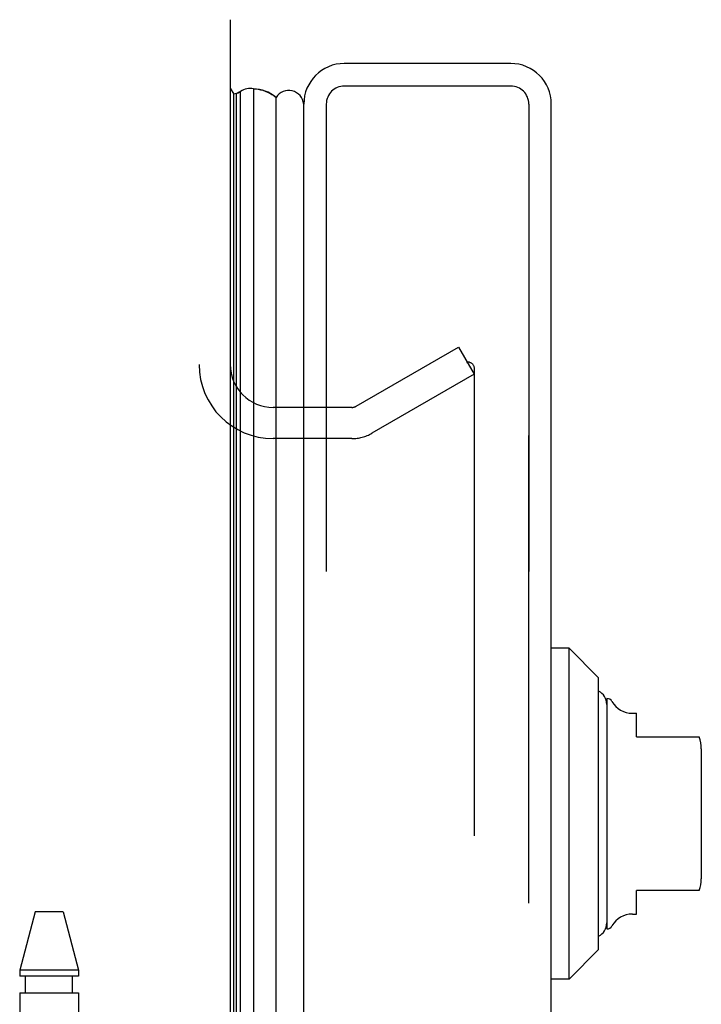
# Model space of a CAD drawing. Header units: inches. Extents: x 0 to 283, y 0 to 183.
# Tile 126 of 256: x 33.12 to 35.39, y 121.69 to 124.97. Entities that reach past the tile are written whole.
import ezdxf

# ---------------------------------------------------------------- set-up
doc = ezdxf.new("R2010")
doc.units = ezdxf.units.IN
doc.header["$LTSCALE"] = 15.583333
doc.header["$MEASUREMENT"] = 0
doc.linetypes.add('HIDDEN', pattern=[0.2, 0.1, -0.1])
doc.layers.get('0').update_dxf_attribs({"linetype": 'CONTINUOUS'})
for name, color, linetype in [('DEFAULT_2', 8, 'HIDDEN'), ('LEFTHAND_DOOR_ASSEMBLY', 7, 'CONTINUOUS'), ('RIGHTHAND_DOOR_ASSEMBLY', 7, 'CONTINUOUS')]:
    doc.layers.add(name, color=color, linetype=linetype)

msp = doc.modelspace()

# ---------------------------------------------------------------- linework, layer by layer
at = {"color": 3, "linetype": 'Continuous'}
msp.add_line((33.8227, 124.968), (33.8227, 53.176), dxfattribs=at)
at = {"layer": 'DEFAULT_2', "color": 8, "linetype": 'HIDDEN'}
for p, q in [((34.2428, 123.68), (34.5832, 123.8766)), ((34.5832, 123.8766), (34.6352, 123.7865)), ((34.6352, 123.8064), (34.6352, 54.3375)), ((34.6352, 123.7865), (34.2948, 123.5899)), ((34.2278, 123.676), (33.9652, 123.676)), ((34.2278, 123.572), (33.9652, 123.572))]:
    msp.add_line(p, q, dxfattribs=at)
for points in [[(34.6179, 123.8264), (34.6177, 123.8264), (34.6157, 123.8263), (34.6138, 123.8259), (34.612, 123.8252), (34.6101, 123.8243)], [(34.6216, 123.826), (34.6197, 123.8263), (34.6179, 123.8264)], [(34.6216, 123.826), (34.6235, 123.8254), (34.6253, 123.8245), (34.627, 123.8234), (34.6286, 123.8222), (34.6301, 123.8207), (34.6314, 123.819), (34.6325, 123.8171), (34.6335, 123.8152), (34.6342, 123.8131), (34.6348, 123.8109), (34.6351, 123.8087), (34.6352, 123.8064)]]:
    msp.add_lwpolyline(points, dxfattribs=at)
for centre, radius, start, end in [((33.9652, 123.8185), 0.2465, 180, 270), ((33.9652, 123.8185), 0.1425, 180, 270), ((34.2278, 123.706), 0.03, 270, 300), ((34.2278, 123.706), 0.134, 270, 300)]:
    msp.add_arc(centre, radius, start, end, dxfattribs=at)
at = {"layer": 'LEFTHAND_DOOR_ASSEMBLY', "color": 3, "linetype": 'Continuous'}
for p, q in [((34.7577, 124.822), (34.2027, 124.822)), ((34.0677, 53.457), (34.0677, 124.687)), ((34.8927, 53.457), (34.8927, 124.687))]:
    msp.add_line(p, q, dxfattribs=at)
at = {"layer": 'LEFTHAND_DOOR_ASSEMBLY', "color": 7, "linetype": 'Continuous'}
for p, q in [((33.8227, 124.7401), (33.8346, 124.7193)), ((33.8434, 124.7216), (33.8477, 124.724)), ((33.8434, 53.4223), (33.8434, 124.7216)), ((33.8477, 124.724), (33.8489, 124.7246)), ((33.8489, 124.7246), (33.8527, 124.7265)), ((33.8527, 124.7265), (33.857, 124.7284)), ((33.857, 53.4155), (33.857, 124.7284)), ((33.9004, 124.7374), (33.9004, 53.4066)), ((33.8346, 53.4247), (33.8346, 124.7193)), ((33.9686, 124.7143), (33.9756, 124.709)), ((33.9756, 53.435), (33.9756, 124.709)), ((34.9518, 122.8732), (34.8927, 122.8732)), ((34.9518, 121.7708), (34.9518, 122.8732)), ((35.0502, 122.7747), (34.9518, 122.8732)), ((35.0502, 121.8692), (35.0502, 122.7747)), ((35.0777, 122.7058), (35.0777, 121.9381)), ((35.163, 122.6566), (35.1762, 122.6566)), ((35.1762, 122.5779), (35.1762, 122.6566)), ((35.1762, 122.5779), (35.3859, 122.5779)), ((35.3927, 122.5385), (35.3927, 122.1054)), ((35.1762, 121.9873), (35.1762, 122.0661)), ((35.3859, 122.0661), (35.1762, 122.0661)), ((35.163, 121.9873), (35.1762, 121.9873)), ((35.0502, 121.8692), (34.9518, 121.7708)), ((34.9518, 121.7708), (34.8927, 121.7708))]:
    msp.add_line(p, q, dxfattribs=at)
at = {"layer": 'LEFTHAND_DOOR_ASSEMBLY', "color": 8, "linetype": 'HIDDEN'}
for p, q in [((34.7577, 124.747), (34.2027, 124.747)), ((34.1427, 124.687), (34.1427, 53.457)), ((34.8177, 53.457), (34.8177, 124.687)), ((33.1722, 121.995), (33.1207, 121.8009)), ((33.2652, 121.995), (33.1722, 121.995)), ((33.2652, 121.995), (33.3167, 121.8009)), ((33.1207, 121.8009), (33.1207, 121.78)), ((33.3167, 121.8009), (33.1207, 121.8009)), ((33.3167, 121.8009), (33.3167, 121.78)), ((33.3167, 121.78), (33.1207, 121.78)), ((33.1402, 121.725), (33.1402, 121.78)), ((33.2972, 121.725), (33.2972, 121.78)), ((33.1207, 121.725), (33.1207, 118.877)), ((33.1207, 121.725), (33.3167, 121.725)), ((33.3167, 121.725), (33.3167, 121.6464))]:
    msp.add_line(p, q, dxfattribs=at)
at = {"layer": 'LEFTHAND_DOOR_ASSEMBLY', "color": 7, "linetype": 'Continuous'}
msp.add_lwpolyline([(33.9004, 124.7374), (33.9082, 124.7371), (33.916, 124.7362), (33.9237, 124.7347), (33.9314, 124.7327), (33.9391, 124.7301), (33.9466, 124.727), (33.9541, 124.7233), (33.9614, 124.719), (33.9686, 124.7143)], dxfattribs=at)
at = {"layer": 'LEFTHAND_DOOR_ASSEMBLY', "color": 3, "linetype": 'Continuous'}
for centre, start, end in [((34.2027, 124.687), 90, 180), ((34.7577, 124.687), 0, 90)]:
    msp.add_arc(centre, 0.135, start, end, dxfattribs=at)
at = {"layer": 'LEFTHAND_DOOR_ASSEMBLY', "color": 7, "linetype": 'Continuous'}
for centre, radius, start, end in [((33.8467, 124.6918), 0.03, 96.412, 113.7978), ((33.8893, 124.6816), 0.0569, 78.7115, 124.5669), ((34.0177, 124.682), 0.05, 5.6665, 147.3282), ((35.0285, 122.6862), 0.0492, 0, 63.8851), ((35.0778, 122.6862), 0.0197, 30, 90.1146), ((35.163, 122.7354), 0.0787, 210, 270), ((35.2746, 122.5385), 0.1181, 0, 19.4747), ((35.2746, 122.1054), 0.1181, 340.5215, 360), ((35.163, 121.9086), 0.0787, 90, 150), ((35.0285, 121.9578), 0.0492, 296.1149, 360), ((35.0778, 121.9578), 0.0197, 269.8854, 330)]:
    msp.add_arc(centre, radius, start, end, dxfattribs=at)
at = {"layer": 'LEFTHAND_DOOR_ASSEMBLY', "color": 8, "linetype": 'HIDDEN'}
for centre, start, end in [((34.2027, 124.687), 90, 180), ((34.7577, 124.687), 0, 90)]:
    msp.add_arc(centre, 0.06, start, end, dxfattribs=at)
at = {"layer": 'LEFTHAND_DOOR_ASSEMBLY', "color": 7, "linetype": 'Continuous'}
for start_param, end_param in [(0.260445, 0.346101), (-0.467087, -0.001474)]:
    msp.add_ellipse((33.9002, 124.4724), major_axis=(0, 0.265), ratio=0.632157, start_param=start_param, end_param=end_param, dxfattribs=at)
at = {"layer": 'RIGHTHAND_DOOR_ASSEMBLY', "color": 7, "linetype": 'Continuous'}
for p, q in [((33.8434, 124.7216), (33.8477, 124.724)), ((33.8477, 124.724), (33.8489, 124.7246)), ((33.8489, 124.7246), (33.8527, 124.7265)), ((33.8527, 124.7265), (33.857, 124.7284)), ((33.9686, 124.7143), (33.9756, 124.709))]:
    msp.add_line(p, q, dxfattribs=at)
at = {"layer": 'RIGHTHAND_DOOR_ASSEMBLY', "color": 8, "linetype": 'HIDDEN'}
for p, q in [((34.7577, 124.747), (34.2027, 124.747)), ((34.1427, 124.687), (34.1427, 53.457)), ((34.8177, 124.687), (34.8177, 53.457))]:
    msp.add_line(p, q, dxfattribs=at)
at = {"layer": 'RIGHTHAND_DOOR_ASSEMBLY', "color": 7, "linetype": 'Continuous'}
msp.add_lwpolyline([(33.9004, 124.7374), (33.9082, 124.7371), (33.916, 124.7362), (33.9237, 124.7347), (33.9314, 124.7327), (33.9391, 124.7301), (33.9466, 124.727), (33.9541, 124.7233), (33.9614, 124.719), (33.9686, 124.7143)], dxfattribs=at)
at = {"layer": 'RIGHTHAND_DOOR_ASSEMBLY', "color": 8, "linetype": 'HIDDEN'}
for centre, start, end in [((34.2027, 124.687), 90, 180), ((34.7577, 124.687), 0, 90)]:
    msp.add_arc(centre, 0.06, start, end, dxfattribs=at)
at = {"layer": 'RIGHTHAND_DOOR_ASSEMBLY', "color": 7, "linetype": 'Continuous'}
for start_param, end_param in [(0.260445, 0.346101), (-0.467087, -0.001474)]:
    msp.add_ellipse((33.9002, 124.4724), major_axis=(0, 0.265), ratio=0.632157, start_param=start_param, end_param=end_param, dxfattribs=at)

doc.saveas('drawing.dxf')
